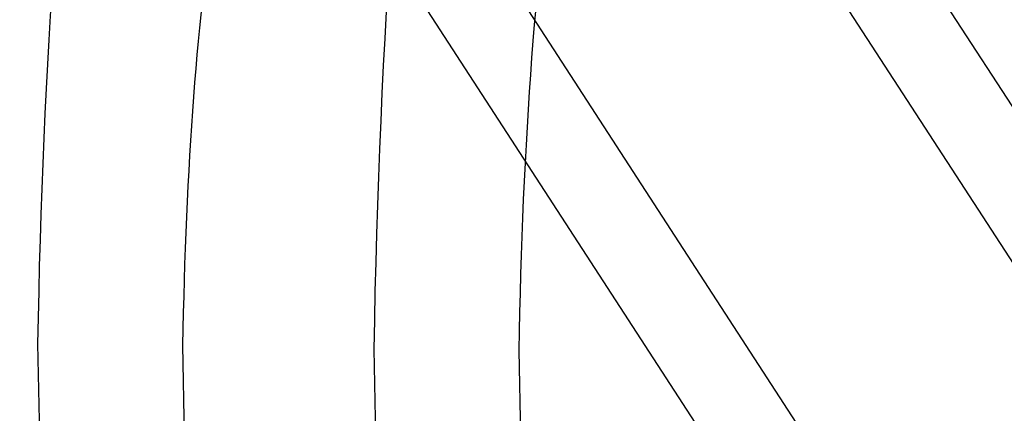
# Model space of a CAD drawing. Extents: x 2585 to 3160, y 2666 to 3200.
# Tile 115 of 256: x 2585 to 2616, y 3119 to 3131. Entities that reach past the tile are written whole.
import ezdxf

# ---------------------------------------------------------------- set-up
doc = ezdxf.new("R2010")
doc.units = 0
doc.layers.add('PP', color=51, linetype='CONTINUOUS')

msp = doc.modelspace()

# ---------------------------------------------------------------- linework, layer by layer
at = {"layer": 'PP'}
for p, q in [((2597.317040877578, 3152.465672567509, 39.84923812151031), (2642.452920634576, 3082.939732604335, 390.85981941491)), ((2605.2672938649, 3145.029383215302, 37.33904414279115), (2650.403173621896, 3075.50344325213, 388.3496254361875)), ((2589.366787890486, 3144.659358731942, 39.03625752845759), (2634.502667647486, 3075.133418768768, 390.0468388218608)), ((2597.317040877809, 3137.223069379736, 36.52606354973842), (2642.452920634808, 3067.697129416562, 387.5366448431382)), ((2593.926024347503, 2690.066448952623, 7.294232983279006), (2585.941590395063, 3121.103318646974, 6.018524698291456)), ((2598.405581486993, 2690.027553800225, 17.42396414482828), (2590.421147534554, 3121.064423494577, 16.14825585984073)), ((2604.313615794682, 2689.894729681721, 2.926427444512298), (2596.329181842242, 3120.931599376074, 1.650719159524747)), ((2608.793172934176, 2689.855834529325, 13.05615860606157), (2600.808738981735, 3120.892704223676, 11.78045032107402))]:
    msp.add_line(p, q, dxfattribs=at)
at = {"layer": 'PP', "extrusion": (0.06386416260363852, 0.8995199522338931, 0.4321865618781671)}
msp.add_lwpolyline([(-2358.079564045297, -1422.04541153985), (-2358.145103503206, -1422.20643285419), (-2358.214927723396, -1422.367428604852), (-2358.289090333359, -1422.52825624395), (-2358.367639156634, -1422.688768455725), (-2358.450615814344, -1422.848813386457), (-2358.538055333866, -1423.008234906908), (-2358.629985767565, -1423.166872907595), (-2358.726427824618, -1423.324563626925), (-2358.827394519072, -1423.481140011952), (-2358.932890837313, -1423.636432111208), (-2359.04291342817, -1423.790267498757), (-2359.157450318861, -1423.942471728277), (-2359.27648065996, -1424.09286881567), (-2359.39997450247, -1424.241281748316), (-2359.527892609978, -1424.387533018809), (-2359.660186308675, -1424.53144518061), (-2359.796797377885, -1424.672841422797), (-2359.937657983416, -1424.811546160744), (-2360.082690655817, -1424.947385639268), (-2360.231808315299, -1425.080188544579), (-2360.384914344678, -1425.209786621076), (-2360.541902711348, -1425.336015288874), (-2360.702658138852, -1425.458714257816), (-2360.867056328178, -1425.577728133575), (-2361.034964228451, -1425.692907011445), (-2361.206240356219, -1425.804107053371), (-2361.380735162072, -1425.911191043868), (-2361.558291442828, -1426.014028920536), (-2361.738744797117, -1426.112498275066), (-2361.921924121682, -1426.206484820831), (-2362.107652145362, -1426.295882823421), (-2362.295745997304, -1426.380595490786), (-2362.486017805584, -1426.460535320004), (-2362.67827532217, -1426.535624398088), (-2362.872322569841, -1426.605794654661), (-2363.067960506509, -1426.670988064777), (-2363.264987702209, -1426.731156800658), (-2363.463201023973, -1426.786263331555), (-2363.662396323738, -1426.836280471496), (-2363.862369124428, -1426.881191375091), (-2364.06291529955, -1426.920989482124), (-2364.2638317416, -1426.95567841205), (-2364.464917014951, -1426.985271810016), (-2364.665971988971, -1427.009793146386), (-2364.866800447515, -1427.029275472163), (-2365.06720967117, -1427.043761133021), (-2365.267010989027, -1427.053301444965), (-2365.466020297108, -1427.057956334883), (-2365.664058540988, -1427.057793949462), (-2365.860952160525, -1427.052890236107), (-2366.056533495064, -1427.043328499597), (-2366.250641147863, -1427.029198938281), (-2366.443120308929, -1427.010598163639), (-2366.633823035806, -1426.987628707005), (-2366.822608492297, -1426.960398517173), (-2367.009343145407, -1426.92902045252), (-2367.193900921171, -1426.893611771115), (-2367.376163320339, -1426.854293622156), (-2367.556019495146, -1426.811190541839), (-2367.733366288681, -1426.764429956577), (-2367.908108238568, -1426.714141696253), (-2368.080157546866, -1426.660457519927), (-2368.249434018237, -1426.603510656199), (-2368.415864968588, -1426.543435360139), (-2368.58088186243, -1426.479770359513), (-2368.745865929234, -1426.411926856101), (-2368.910670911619, -1426.339852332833), (-2369.075145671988, -1426.263499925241), (-2369.239134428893, -1426.182828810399), (-2369.402477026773, -1426.097804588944), (-2369.565009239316, -1426.008399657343), (-2369.726563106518, -1425.914593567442), (-2369.886967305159, -1425.816373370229), (-2370.046047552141, -1425.713733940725), (-2370.203627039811, -1425.606678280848), (-2370.359526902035, -1425.495217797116), (-2370.513566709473, -1425.379372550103), (-2370.665564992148, -1425.259171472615), (-2370.815339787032, -1425.134652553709), (-2370.962709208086, -1425.005862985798), (-2371.107492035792, -1424.872859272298), (-2371.249508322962, -1424.735707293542), (-2371.388580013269, -1424.594482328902), (-2371.524531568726, -1424.44926903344), (-2371.657190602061, -1424.300161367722), (-2371.786388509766, -1424.147262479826), (-2371.911961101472, -1423.990684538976), (-2372.03374922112, -1423.830548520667), (-2372.151599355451, -1423.666983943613), (-2372.265364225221, -1423.500128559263), (-2372.374903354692, -1423.330127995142), (-2372.480083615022, -1423.157135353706), (-2372.580779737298, -1422.981310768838), (-2372.67687479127, -1422.802820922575), (-2372.76826062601, -1422.621838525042), (-2372.854838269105, -1422.438541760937), (-2372.936518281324, -1422.253113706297), (-2373.013221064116, -1422.065741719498), (-2373.08487711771, -1421.876616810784), (-2373.151427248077, -1421.685932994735), (-2373.212822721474, -1421.493886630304), (-2373.269025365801, -1421.300675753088), (-2373.320007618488, -1421.106499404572), (-2373.365752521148, -1420.911556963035), (-2373.4062536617, -1420.71604748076), (-2373.441515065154, -1420.520169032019), (-2373.471551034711, -1420.324118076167), (-2373.496385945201, -1420.128088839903), (-2373.516053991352, -1419.932272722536), (-2373.530598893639, -1419.736857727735), (-2373.540073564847, -1419.54202792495), (-2373.544539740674, -1419.347962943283), (-2373.544067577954, -1419.154837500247), (-2373.538735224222, -1418.962820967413), (-2373.528628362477, -1418.772076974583), (-2373.513839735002, -1418.582763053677), (-2373.494468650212, -1418.395030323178), (-2373.470620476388, -1418.209023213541), (-2373.44240612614, -1418.024879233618), (-2373.409941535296, -1417.84272877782), (-2373.373347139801, -1417.662694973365), (-2373.332747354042, -1417.484893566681), (-2373.288270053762, -1417.30943284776), (-2373.240046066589, -1417.136413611), (-2373.188208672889, -1416.965929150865), (-2373.132893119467, -1416.798065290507), (-2373.074236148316, -1416.632900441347), (-2373.012375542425, -1416.470505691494), (-2372.946836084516, -1416.309484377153), (-2372.877011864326, -1416.148488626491), (-2372.802849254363, -1415.987660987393), (-2372.724300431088, -1415.827148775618), (-2372.641323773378, -1415.667103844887), (-2372.553884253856, -1415.507682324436), (-2372.461953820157, -1415.349044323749), (-2372.365511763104, -1415.191353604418), (-2372.26454506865, -1415.034777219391), (-2372.159048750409, -1414.879485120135), (-2372.049026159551, -1414.725649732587), (-2371.934489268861, -1414.573445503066), (-2371.815458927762, -1414.423048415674), (-2371.691965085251, -1414.274635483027), (-2371.564046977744, -1414.128384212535), (-2371.431753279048, -1413.984472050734), (-2371.295142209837, -1413.843075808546), (-2371.154281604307, -1413.7043710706), (-2371.009248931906, -1413.568531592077), (-2370.860131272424, -1413.435728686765), (-2370.707025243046, -1413.306130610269), (-2370.550036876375, -1413.17990194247), (-2370.389281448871, -1413.057202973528), (-2370.224883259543, -1412.938189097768), (-2370.05697535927, -1412.823010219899), (-2369.885699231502, -1412.711810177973), (-2369.711204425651, -1412.604726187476), (-2369.533648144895, -1412.501888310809), (-2369.353194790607, -1412.403418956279), (-2369.170015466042, -1412.309432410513), (-2368.98428744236, -1412.220034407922), (-2368.796193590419, -1412.135321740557), (-2368.605921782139, -1412.05538191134), (-2368.413664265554, -1411.980292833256), (-2368.219617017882, -1411.910122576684), (-2368.023979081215, -1411.844929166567), (-2367.826951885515, -1411.784760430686), (-2367.628738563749, -1411.729653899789), (-2367.429543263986, -1411.679636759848), (-2367.229570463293, -1411.634725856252), (-2367.029024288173, -1411.59492774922), (-2366.828107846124, -1411.560238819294), (-2366.627022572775, -1411.530645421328), (-2366.425967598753, -1411.506124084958), (-2366.225139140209, -1411.486641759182), (-2366.024729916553, -1411.472156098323), (-2365.824928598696, -1411.462615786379), (-2365.625919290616, -1411.457960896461), (-2365.427881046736, -1411.458123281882), (-2365.230987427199, -1411.463026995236), (-2365.035406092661, -1411.472588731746), (-2364.841298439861, -1411.486718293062), (-2364.648819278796, -1411.505319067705), (-2364.458116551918, -1411.528288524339), (-2364.269331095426, -1411.55551871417), (-2364.082596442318, -1411.586896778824), (-2363.898038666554, -1411.622305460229), (-2363.715776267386, -1411.661623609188), (-2363.53592009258, -1411.704726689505), (-2363.358573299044, -1411.751487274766), (-2363.183831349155, -1411.80177553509), (-2363.011782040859, -1411.855459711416), (-2362.842505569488, -1411.912406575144), (-2362.676074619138, -1411.972481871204), (-2362.511057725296, -1412.03614687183), (-2362.346073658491, -1412.103990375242), (-2362.181268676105, -1412.176064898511), (-2362.016793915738, -1412.252417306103), (-2361.852805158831, -1412.333088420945), (-2361.689462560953, -1412.418112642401), (-2361.526930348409, -1412.507517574), (-2361.365376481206, -1412.601323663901), (-2361.204972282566, -1412.699543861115), (-2361.045892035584, -1412.802183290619), (-2360.888312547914, -1412.909238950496), (-2360.73241268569, -1413.020699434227), (-2360.578372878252, -1413.136544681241), (-2360.426374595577, -1413.256745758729), (-2360.276599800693, -1413.381264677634), (-2360.129230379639, -1413.510054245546), (-2359.984447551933, -1413.643057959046), (-2359.842431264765, -1413.780209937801), (-2359.703359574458, -1413.921434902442), (-2359.567408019, -1414.066648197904), (-2359.434748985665, -1414.215755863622), (-2359.30555107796, -1414.368654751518), (-2359.179978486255, -1414.525232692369), (-2359.058190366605, -1414.685368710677), (-2358.940340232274, -1414.848933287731), (-2358.826575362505, -1415.015788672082), (-2358.717036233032, -1415.185789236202), (-2358.611855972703, -1415.358781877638), (-2358.511159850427, -1415.534606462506), (-2358.415064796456, -1415.713096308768), (-2358.323678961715, -1415.894078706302), (-2358.23710131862, -1416.077375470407), (-2358.155421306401, -1416.262803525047), (-2358.078718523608, -1416.450175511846), (-2358.007062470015, -1416.63930042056), (-2357.940512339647, -1416.82998423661), (-2357.879116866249, -1417.02203060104), (-2357.822914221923, -1417.215241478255), (-2357.771931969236, -1417.409417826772), (-2357.726187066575, -1417.604360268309), (-2357.685685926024, -1417.799869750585), (-2357.650424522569, -1417.995748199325), (-2357.620388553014, -1418.191799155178), (-2357.595553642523, -1418.387828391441), (-2357.575885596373, -1418.583644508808), (-2357.561340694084, -1418.779059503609), (-2357.551866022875, -1418.973889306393), (-2357.547399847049, -1419.16795428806), (-2357.54787200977, -1419.361079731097), (-2357.553204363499, -1419.55309626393), (-2357.563311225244, -1419.743840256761), (-2357.57809985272, -1419.933154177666), (-2357.597470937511, -1420.120886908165), (-2357.621319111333, -1420.306894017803), (-2357.649533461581, -1420.491037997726), (-2357.681998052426, -1420.673188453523), (-2357.71859244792, -1420.853222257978), (-2357.759192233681, -1421.031023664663), (-2357.803669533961, -1421.206484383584), (-2357.851893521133, -1421.379503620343), (-2357.903730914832, -1421.549988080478), (-2357.959046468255, -1421.717851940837), (-2358.017703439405, -1421.883016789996)], close=True, dxfattribs=at)
at = {"layer": 'PP', "extrusion": (0.04029942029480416, 0.9752518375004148, 0.2173932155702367)}
msp.add_lwpolyline([(-2454.803277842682, -695.9580745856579), (-2454.870287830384, -696.1184487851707), (-2454.941582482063, -696.2787557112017), (-2455.017214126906, -696.4388523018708), (-2455.097229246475, -696.5985907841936), (-2455.181668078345, -696.7578189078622), (-2455.270564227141, -696.91638021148), (-2455.363944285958, -697.0741143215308), (-2455.461827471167, -697.2308572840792), (-2455.56422527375, -697.3864419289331), (-2455.671141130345, -697.5406982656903), (-2455.782570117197, -697.6934539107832), (-2455.89849867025, -697.8445345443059), (-2456.018904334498, -697.9937643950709), (-2456.143755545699, -698.140966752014), (-2456.273011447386, -698.2859644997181), (-2456.406621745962, -698.4285806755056), (-2456.544526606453, -698.5686390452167), (-2456.686656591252, -698.7059646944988), (-2456.832932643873, -698.8403846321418), (-2456.983266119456, -698.9717284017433), (-2457.137558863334, -699.0998286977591), (-2457.295703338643, -699.224521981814), (-2457.457582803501, -699.3456490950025), (-2457.623071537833, -699.4630558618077), (-2457.79203511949, -699.5765936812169), (-2457.964330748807, -699.6861201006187), (-2458.139807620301, -699.7914993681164), (-2458.318307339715, -699.8926029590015), (-2458.499664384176, -699.9893100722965), (-2458.683706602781, -700.0815080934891), (-2458.870255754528, -700.1690930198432), (-2459.059128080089, -700.2519698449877), (-2459.250134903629, -700.3300528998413), (-2459.443083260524, -700.4032661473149), (-2459.637776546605, -700.4715434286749), (-2459.834015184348, -700.5348286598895), (-2460.031597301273, -700.59307597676), (-2460.230319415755, -700.6462498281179), (-2460.429977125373, -700.6943250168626), (-2460.630365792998, -700.7372866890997), (-2460.831281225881, -700.7751302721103), (-2461.032520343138, -700.8078613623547), (-2461.23388182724, -700.8354955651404), (-2461.435166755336, -700.8580582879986), (-2461.636179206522, -700.8755844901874), (-2461.836726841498, -700.8881183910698), (-2462.036621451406, -700.8957131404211), (-2462.235679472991, -700.8984304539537), (-2462.433722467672, -700.8963402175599), (-2462.630577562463, -700.8895200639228), (-2462.826077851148, -700.8780549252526), (-2463.02006275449, -700.8620365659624), (-2463.212378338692, -700.8415630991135), (-2463.4028775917, -700.8167384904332), (-2463.591420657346, -700.7876720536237), (-2463.777875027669, -700.7544779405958), (-2463.962115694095, -700.7172746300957), (-2464.144025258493, -700.6761844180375), (-2464.323494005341, -700.6313329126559), (-2464.500419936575, -700.582848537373), (-2464.674708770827, -700.5308620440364), (-2464.846273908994, -700.4755060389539), (-2465.015036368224, -700.4169145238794), (-2465.180924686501, -700.3552224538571), (-2465.345366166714, -700.2899546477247), (-2465.509736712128, -700.2205088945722), (-2465.673889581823, -700.146834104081), (-2465.837673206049, -700.0688848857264), (-2466.000931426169, -699.9866219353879), (-2466.163503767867, -699.9000124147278), (-2466.325225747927, -699.809030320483), (-2466.485929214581, -699.7136568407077), (-2466.645442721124, -699.6138806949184), (-2466.803591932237, -699.5096984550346), (-2466.960200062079, -699.401114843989), (-2467.115088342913, -699.2881430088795), (-2467.268076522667, -699.1708047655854), (-2467.418983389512, -699.0491308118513), (-2467.567627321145, -698.9231609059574), (-2467.713826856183, -698.7929440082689), (-2467.857401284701, -698.6585383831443), (-2467.998171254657, -698.5200116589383), (-2468.135959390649, -698.3774408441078), (-2468.270590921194, -698.2309122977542), (-2468.401894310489, -698.0805216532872), (-2468.529701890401, -697.9263736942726), (-2468.653850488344, -697.7685821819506), (-2468.774182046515, -697.6072696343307), (-2468.890544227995, -697.4425670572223), (-2469.002791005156, -697.2746136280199), (-2469.110783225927, -697.1035563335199), (-2469.21438915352, -696.9295495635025), (-2469.313484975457, -696.7527546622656), (-2469.407955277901, -696.5733394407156), (-2469.497693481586, -696.3914776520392), (-2469.582602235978, -696.2073484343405), (-2469.66259376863, -696.0211357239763), (-2469.737590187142, -695.8330276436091), (-2469.807523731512, -695.6432158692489), (-2469.872336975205, -695.4518949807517), (-2469.931982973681, -695.2592618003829), (-2469.986425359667, -695.065514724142), (-2470.035638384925, -694.8708530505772), (-2470.079606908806, -694.6754763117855), (-2470.118326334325, -694.4795836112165), (-2470.151802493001, -694.2833729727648), (-2470.180051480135, -694.0870407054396), (-2470.203099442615, -693.8907807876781), (-2470.220982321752, -693.6947842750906), (-2470.233745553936, -693.4992387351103), (-2470.241443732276, -693.3043277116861), (-2470.244140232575, -693.1102302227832), (-2470.241906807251, -692.9171202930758), (-2470.234823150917, -692.7251665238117), (-2470.222976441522, -692.5345317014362), (-2470.206460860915, -692.34537244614), (-2470.185377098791, -692.1578389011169), (-2470.159831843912, -691.9720744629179), (-2470.129937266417, -691.7882155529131), (-2470.09581049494, -691.6063914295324), (-2470.057573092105, -691.4267240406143), (-2470.015350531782, -691.2493279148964), (-2469.969271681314, -691.0743100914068), (-2469.91946829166, -690.9017700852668), (-2469.866074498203, -690.7317998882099), (-2469.809226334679, -690.5644840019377), (-2469.749061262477, -690.3998995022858), (-2469.685717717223, -690.2381161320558), (-2469.618707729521, -690.0777419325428), (-2469.547413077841, -689.9174350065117), (-2469.471781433, -689.757338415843), (-2469.39176631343, -689.5975999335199), (-2469.307327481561, -689.4383718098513), (-2469.218431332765, -689.2798105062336), (-2469.125051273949, -689.1220763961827), (-2469.02716808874, -688.9653334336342), (-2468.924770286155, -688.8097487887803), (-2468.817854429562, -688.6554924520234), (-2468.70642544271, -688.5027368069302), (-2468.590496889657, -688.3516561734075), (-2468.470091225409, -688.2024263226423), (-2468.345240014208, -688.0552239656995), (-2468.215984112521, -687.9102262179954), (-2468.082373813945, -687.7676100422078), (-2467.944468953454, -687.6275516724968), (-2467.802338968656, -687.4902260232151), (-2467.656062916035, -687.355806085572), (-2467.505729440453, -687.2244623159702), (-2467.351436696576, -687.0963620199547), (-2467.193292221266, -686.9716687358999), (-2467.031412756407, -686.850541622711), (-2466.865924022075, -686.7331348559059), (-2466.696960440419, -686.6195970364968), (-2466.524664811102, -686.5100706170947), (-2466.349187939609, -686.4046913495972), (-2466.170688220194, -686.3035877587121), (-2465.989331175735, -686.206880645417), (-2465.805288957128, -686.1146826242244), (-2465.618739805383, -686.0270976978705), (-2465.429867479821, -685.9442208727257), (-2465.238860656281, -685.8661378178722), (-2465.045912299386, -685.7929245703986), (-2464.851219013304, -685.7246472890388), (-2464.654980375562, -685.661362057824), (-2464.457398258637, -685.6031147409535), (-2464.258676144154, -685.5499408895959), (-2464.059018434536, -685.5018657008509), (-2463.858629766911, -685.4589040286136), (-2463.657714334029, -685.4210604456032), (-2463.456475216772, -685.3883293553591), (-2463.25511373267, -685.3606951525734), (-2463.053828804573, -685.338132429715), (-2462.852816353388, -685.3206062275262), (-2462.652268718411, -685.3080723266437), (-2462.452374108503, -685.3004775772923), (-2462.253316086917, -685.2977602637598), (-2462.055273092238, -685.299850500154), (-2461.858417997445, -685.3066706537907), (-2461.662917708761, -685.3181357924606), (-2461.468932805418, -685.334154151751), (-2461.276617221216, -685.3546276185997), (-2461.086117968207, -685.3794522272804), (-2460.897574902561, -685.4085186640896), (-2460.711120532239, -685.4417127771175), (-2460.526879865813, -685.4789160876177), (-2460.344970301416, -685.5200062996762), (-2460.165501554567, -685.5648578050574), (-2459.988575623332, -685.6133421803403), (-2459.81428678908, -685.665328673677), (-2459.642721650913, -685.7206846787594), (-2459.473959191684, -685.779276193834), (-2459.308070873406, -685.8409682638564), (-2459.143629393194, -685.906236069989), (-2458.979258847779, -685.9756818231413), (-2458.815105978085, -686.0493566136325), (-2458.651322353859, -686.127305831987), (-2458.488064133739, -686.2095687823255), (-2458.325491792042, -686.2961783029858), (-2458.163769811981, -686.3871603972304), (-2458.003066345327, -686.4825338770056), (-2457.843552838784, -686.582310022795), (-2457.685403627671, -686.6864922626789), (-2457.528795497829, -686.7950758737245), (-2457.373907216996, -686.9080477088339), (-2457.220919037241, -687.0253859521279), (-2457.070012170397, -687.1470599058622), (-2456.921368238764, -687.2730298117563), (-2456.775168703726, -687.4032467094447), (-2456.631594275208, -687.5376523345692), (-2456.490824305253, -687.6761790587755), (-2456.353036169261, -687.8187498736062), (-2456.218404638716, -687.9652784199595), (-2456.087101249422, -688.1156690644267), (-2455.959293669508, -688.2698170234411), (-2455.835145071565, -688.427608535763), (-2455.714813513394, -688.5889210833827), (-2455.598451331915, -688.7536236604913), (-2455.486204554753, -688.9215770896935), (-2455.378212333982, -689.0926343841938), (-2455.27460640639, -689.2666411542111), (-2455.175510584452, -689.4434360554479), (-2455.081040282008, -689.622851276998), (-2454.991302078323, -689.8047130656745), (-2454.906393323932, -689.9888422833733), (-2454.826401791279, -690.1750549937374), (-2454.751405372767, -690.3631630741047), (-2454.681471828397, -690.5529748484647), (-2454.616658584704, -690.7442957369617), (-2454.557012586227, -690.9369289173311), (-2454.502570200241, -691.1306759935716), (-2454.453357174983, -691.3253376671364), (-2454.409388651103, -691.5207144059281), (-2454.370669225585, -691.7166071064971), (-2454.337193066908, -691.9128177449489), (-2454.308944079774, -692.1091500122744), (-2454.285896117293, -692.3054099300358), (-2454.268013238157, -692.5014064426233), (-2454.255250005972, -692.6969519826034), (-2454.247551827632, -692.8918630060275), (-2454.244855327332, -693.0859604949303), (-2454.247088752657, -693.2790704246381), (-2454.25417240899, -693.4710241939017), (-2454.266019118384, -693.6616590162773), (-2454.282534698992, -693.8508182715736), (-2454.303618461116, -694.0383518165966), (-2454.329163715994, -694.2241162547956), (-2454.359058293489, -694.4079751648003), (-2454.393185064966, -694.589799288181), (-2454.431422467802, -694.7694666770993), (-2454.473645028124, -694.9468628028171), (-2454.519723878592, -695.1218806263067), (-2454.569527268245, -695.2944206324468), (-2454.622921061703, -695.4643908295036), (-2454.679769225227, -695.6317067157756), (-2454.739934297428, -695.7962912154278)], close=True, dxfattribs=at)
at = {"layer": 'PP', "extrusion": (0.01529878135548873, 0.9998786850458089, -0.002926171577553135)}
msp.add_lwpolyline([(-2537.889665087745, 15.26607887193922), (-2537.957078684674, 15.10589468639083), (-2538.028776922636, 14.94578987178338), (-2538.104811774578, 14.78590763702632), (-2538.185229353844, 14.62639588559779), (-2538.270069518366, 14.46740698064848), (-2538.359365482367, 14.30909747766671), (-2538.453143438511, 14.15162782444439), (-2538.551422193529, 13.99516202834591), (-2538.65421282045, 13.83986729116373), (-2538.761518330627, 13.68591361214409), (-2538.873333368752, 13.53347336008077), (-2538.989643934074, 13.38272081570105), (-2539.110427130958, 13.23383168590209), (-2539.235650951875, 13.08698259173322), (-2539.365274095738, 12.9423505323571), (-2539.499245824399, 12.80011232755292), (-2539.637505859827, 12.66044404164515), (-2539.779984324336, 12.52352039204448), (-2539.92660172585, 12.38951414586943), (-2540.077268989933, 12.2585955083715), (-2540.231887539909, 12.13093150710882), (-2540.390349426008, 12.00668537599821), (-2540.552537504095, 11.88601594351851), (-2540.718325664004, 11.76907702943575), (-2540.887579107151, 11.65601685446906), (-2541.06015467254, 11.54697746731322), (-2541.23590120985, 11.44209419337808), (-2541.414659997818, 11.34149510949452), (-2541.59626520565, 11.24530054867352), (-2541.780544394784, 11.15362263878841), (-2541.967319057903, 11.0665648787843), (-2542.156405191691, 10.9842217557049), (-2542.347613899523, 10.90667840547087), (-2542.540752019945, 10.83401031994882), (-2542.735622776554, 10.76628310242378), (-2542.9320264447, 10.7035522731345), (-2543.129761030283, 10.64586312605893), (-2543.328622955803, 10.59325063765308), (-2543.528407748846, 10.54573942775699), (-2543.728910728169, 10.50334377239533), (-2543.929927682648, 10.46606766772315), (-2544.131255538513, 10.43390494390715), (-2544.332693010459, 10.40683942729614), (-2544.534041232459, 10.38484514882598), (-2544.735104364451, 10.36788659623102), (-2544.935690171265, 10.35591900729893), (-2545.135610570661, 10.34888870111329), (-2545.334682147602, 10.3467334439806), (-2545.532726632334, 10.34938284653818), (-2545.729571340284, 10.35675878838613), (-2545.925049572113, 10.36877586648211), (-2546.119000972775, 10.38534186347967), (-2546.311271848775, 10.40635823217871), (-2546.501715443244, 10.43172059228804), (-2546.690192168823, 10.4613192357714), (-2546.876569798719, 10.49503963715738), (-2547.060723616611, 10.53276296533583), (-2547.242536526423, 10.57436659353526), (-2547.421899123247, 10.61972460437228), (-2547.598709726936, 10.668708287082), (-2547.772874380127, 10.72118662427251), (-2547.944306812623, 10.77702676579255), (-2548.112928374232, 10.83609448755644), (-2548.278667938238, 10.89825463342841), (-2548.442951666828, 10.96398641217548), (-2548.607154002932, 11.03389591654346), (-2548.771128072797, 11.10803382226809), (-2548.934722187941, 11.1864450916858), (-2549.097780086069, 11.26916858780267), (-2549.260141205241, 11.35623669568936), (-2549.421640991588, 11.44767495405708), (-2549.582111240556, 11.54350169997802), (-2549.741380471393, 11.64372772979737), (-2549.899274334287, 11.74835597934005), (-2550.055616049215, 11.85738122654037), (-2550.210226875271, 11.97078981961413), (-2550.362926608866, 12.08855943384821), (-2550.513534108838, 12.21065886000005), (-2550.661867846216, 12.33704782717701), (-2550.807746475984, 12.46767686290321), (-2550.950989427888, 12.60248719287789), (-2551.091417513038, 12.7414106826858), (-2551.228853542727, 12.88436982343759), (-2551.363122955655, 13.03127776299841), (-2551.494054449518, 13.18203838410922), (-2551.621480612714, 13.33654643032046), (-2551.745238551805, 13.494687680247), (-2551.865170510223, 13.65633917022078), (-2551.981124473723, 13.82136946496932), (-2552.092954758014, 13.98963897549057), (-2552.20052257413, 14.16100032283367), (-2552.303696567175, 14.33529874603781), (-2552.402353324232, 14.51237255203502), (-2552.496377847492, 14.69205360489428), (-2552.585663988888, 14.87416785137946), (-2552.670114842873, 15.05853587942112), (-2552.749643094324, 15.24497350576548), (-2552.82417131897, 15.43329238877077), (-2552.893632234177, 15.62330066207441), (-2552.957968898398, 15.81480358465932), (-2553.017134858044, 16.00760420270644), (-2553.071094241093, 16.20150401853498), (-2553.119821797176, 16.39630366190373), (-2553.163302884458, 16.59180355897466), (-2553.201533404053, 16.78780459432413), (-2553.234519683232, 16.98410876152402), (-2553.262278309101, 17.1805197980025), (-2553.284835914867, 17.3768438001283), (-2553.302228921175, 17.57288981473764), (-2553.314503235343, 17.76847040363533), (-2553.32171391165, 17.96340217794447), (-2553.323924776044, 18.15750629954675), (-2553.321208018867, 18.3506089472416), (-2553.313643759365, 18.54254174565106), (-2553.301319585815, 18.73314215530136), (-2553.284330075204, 18.92225382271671), (-2553.262776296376, 19.10972688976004), (-2553.23676530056, 19.29541826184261), (-2553.206409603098, 19.47919183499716), (-2553.171826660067, 19.66091868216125), (-2553.133138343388, 19.84047719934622), (-2553.090470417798, 20.01775321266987), (-2553.043952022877, 20.19264004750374), (-2552.993715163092, 20.36503856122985), (-2552.939894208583, 20.53485714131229), (-2552.88262540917, 20.70201167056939), (-2552.822046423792, 20.86642546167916), (-2552.758295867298, 21.02802916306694), (-2552.690882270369, 21.18821334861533), (-2552.619184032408, 21.34831816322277), (-2552.543149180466, 21.50820039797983), (-2552.4627316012, 21.66771214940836), (-2552.377891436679, 21.82670105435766), (-2552.288595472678, 21.98501055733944), (-2552.194817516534, 22.14248021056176), (-2552.096538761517, 22.29894600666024), (-2551.993748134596, 22.45424074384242), (-2551.886442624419, 22.60819442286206), (-2551.774627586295, 22.7606346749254), (-2551.658317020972, 22.91138721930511), (-2551.537533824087, 23.06027634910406), (-2551.412310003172, 23.20712544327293), (-2551.282686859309, 23.35175750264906), (-2551.148715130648, 23.49399570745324), (-2551.01045509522, 23.63366399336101), (-2550.867976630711, 23.77058764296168), (-2550.721359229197, 23.90459388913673), (-2550.570691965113, 24.03551252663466), (-2550.416073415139, 24.16317652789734), (-2550.257611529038, 24.28742265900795), (-2550.095423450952, 24.40809209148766), (-2549.929635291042, 24.5250310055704), (-2549.760381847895, 24.6380911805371), (-2549.587806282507, 24.74713056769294), (-2549.412059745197, 24.85201384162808), (-2549.233300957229, 24.95261292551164), (-2549.051695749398, 25.04880748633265), (-2548.867416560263, 25.14048539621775), (-2548.680641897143, 25.22754315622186), (-2548.491555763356, 25.30988627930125), (-2548.300347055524, 25.38742962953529), (-2548.107208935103, 25.46009771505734), (-2547.912338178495, 25.52782493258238), (-2547.715934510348, 25.59055576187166), (-2547.518199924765, 25.64824490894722), (-2547.319337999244, 25.70085739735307), (-2547.119553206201, 25.74836860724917), (-2546.919050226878, 25.79076426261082), (-2546.7180332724, 25.82804036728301), (-2546.516705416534, 25.86020309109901), (-2546.31526794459, 25.88726860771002), (-2546.113919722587, 25.90926288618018), (-2545.912856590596, 25.92622143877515), (-2545.712270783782, 25.93818902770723), (-2545.512350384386, 25.94521933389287), (-2545.313278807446, 25.94737459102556), (-2545.115234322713, 25.94472518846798), (-2544.918389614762, 25.93734924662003), (-2544.722911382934, 25.92533216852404), (-2544.528959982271, 25.90876617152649), (-2544.336689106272, 25.88774980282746), (-2544.146245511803, 25.86238744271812), (-2543.957768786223, 25.83278879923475), (-2543.771391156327, 25.79906839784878), (-2543.587237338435, 25.76134506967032), (-2543.405424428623, 25.71974144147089), (-2543.226061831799, 25.67438343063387), (-2543.049251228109, 25.62539974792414), (-2542.875086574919, 25.57292141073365), (-2542.703654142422, 25.5170812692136), (-2542.535032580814, 25.45801354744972), (-2542.369293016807, 25.39585340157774), (-2542.205009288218, 25.33012162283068), (-2542.040806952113, 25.2602121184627), (-2541.876832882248, 25.18607421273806), (-2541.713238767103, 25.10766294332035), (-2541.550180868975, 25.02493944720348), (-2541.387819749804, 24.9378713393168), (-2541.226319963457, 24.84643308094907), (-2541.06584971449, 24.75060633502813), (-2540.906580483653, 24.65038030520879), (-2540.74868662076, 24.54575205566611), (-2540.592344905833, 24.43672680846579), (-2540.437734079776, 24.32331821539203), (-2540.285034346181, 24.20554860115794), (-2540.134426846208, 24.08344917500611), (-2539.986093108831, 23.95706020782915), (-2539.840214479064, 23.82643117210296), (-2539.69697152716, 23.69162084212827), (-2539.55654344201, 23.55269735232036), (-2539.419107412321, 23.40973821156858), (-2539.284837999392, 23.26283027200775), (-2539.153906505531, 23.11206965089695), (-2539.026480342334, 22.9575616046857), (-2538.902722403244, 22.79942035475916), (-2538.782790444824, 22.63776886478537), (-2538.666836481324, 22.47273857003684), (-2538.555006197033, 22.30446905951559), (-2538.447438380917, 22.13310771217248), (-2538.344264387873, 21.95880928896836), (-2538.245607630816, 21.78173548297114), (-2538.151583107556, 21.60205443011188), (-2538.062296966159, 21.4199401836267), (-2537.977846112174, 21.23557215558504), (-2537.898317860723, 21.04913452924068), (-2537.823789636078, 20.86081564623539), (-2537.75432872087, 20.67080737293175), (-2537.68999205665, 20.47930445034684), (-2537.630826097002, 20.28650383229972), (-2537.576866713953, 20.09260401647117), (-2537.52813915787, 19.89780437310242), (-2537.484658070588, 19.70230447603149), (-2537.446427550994, 19.50630344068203), (-2537.413441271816, 19.30999927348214), (-2537.385682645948, 19.11358823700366), (-2537.36312504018, 18.91726423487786), (-2537.345732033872, 18.72121822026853), (-2537.333457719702, 18.52563763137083), (-2537.326247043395, 18.33070585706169), (-2537.324036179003, 18.13660173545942), (-2537.326752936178, 17.94349908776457), (-2537.33431719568, 17.75156628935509), (-2537.346641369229, 17.5609658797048), (-2537.363630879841, 17.37185421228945), (-2537.38518465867, 17.18438114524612), (-2537.411195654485, 16.99868977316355), (-2537.441551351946, 16.81491620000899), (-2537.476134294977, 16.63318935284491), (-2537.514822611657, 16.45363083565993), (-2537.557490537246, 16.27635482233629), (-2537.604008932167, 16.10146798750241), (-2537.654245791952, 15.92906947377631), (-2537.708066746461, 15.75925089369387), (-2537.765335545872, 15.59209636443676), (-2537.825914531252, 15.42768257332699)], close=True, dxfattribs=at)
at = {"layer": 'PP', "extrusion": (0.9926035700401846, -0.01632517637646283, -0.1202981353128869)}
msp.add_arc((3163.289483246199, 339.0045132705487, 2525.977277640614), 31.24856840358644, 269.8454209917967, 13.68317430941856, dxfattribs=at)
at = {"layer": 'PP', "extrusion": (0.9926034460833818, -0.01632590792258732, -0.1202990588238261)}
msp.add_arc((3163.283650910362, 338.9425753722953, 2515.135665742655), 28.098253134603, 269.8455877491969, 13.68333847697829, dxfattribs=at)
at = {"layer": 'PP', "extrusion": (0.992603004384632, -0.01632851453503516, -0.1203023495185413)}
msp.add_arc((3163.304358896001, 339.0327652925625, 2529.193810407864), 20.67227491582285, 269.8453086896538, 13.6830513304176, dxfattribs=at)
at = {"layer": 'PP', "extrusion": (0.9926027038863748, -0.01633028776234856, -0.120304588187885)}
msp.add_arc((3163.301165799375, 338.9737202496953, 2518.348445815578), 17.52195964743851, 269.8455559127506, 13.68329247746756, dxfattribs=at)

doc.saveas('drawing.dxf')
